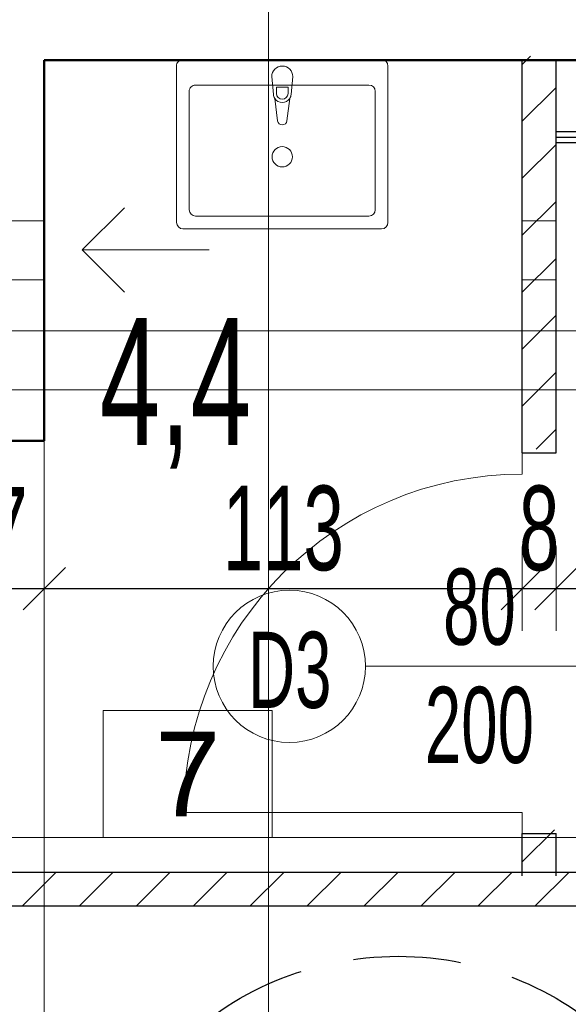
# Model space of a CAD drawing. Header units: millimetres. Extents: x 72202 to 304796, y 21658 to 519946.
# Tile 45 of 93: x 195812 to 195942, y 221561 to 221793. Entities that reach past the tile are written whole.
import ezdxf
from ezdxf.lldxf.tags import DXFTag

# ---------------------------------------------------------------- set-up
doc = ezdxf.new("R2010")
doc.units = ezdxf.units.MM
doc.linetypes.add('DASHED', pattern=[19.05, 12.7, -6.35])
doc.layers.get('Defpoints').update_dxf_attribs({"color": 3})
for name, color, linetype, lineweight in [('DRZWI I OKNA OPISY', 30, 'Continuous', 9), ('kreskowanie', 9, 'Continuous', 5), ('linia - gruba - projektowana', 170, 'Continuous', 50), ('LINIA CIENKA', 7, 'Continuous', 13), ('LINIA GRUBA', 7, 'Continuous', 30), ('LINIA WYMIAROWANIE', 1, 'Continuous', 9), ('linie - kreskowanie', 9, 'Continuous', 5), ('OPISY', 251, 'Continuous', 9), ('WOD-KAN', 170, 'Continuous', 9), ('ŚCIANA G-K', 124, 'Continuous', 25)]:
    doc.layers.add(name, color=color, linetype=linetype, lineweight=lineweight)
doc.layers.add('LINIA-NIE DRUKOWAĆ', color=3, linetype='Continuous', lineweight=20, plot=False)
doc.styles.add('simplex', font='arial.ttf')
doc.styles.get("Standard").update_dxf_attribs({"font": 'ARIALN.TTF', "width": 0.75})
tags = doc.linetypes.add('DASH', pattern=[15, 10, -5]).pattern_tags.tags
tags[6:7] = [DXFTag(74, 4), DXFTag(75, 0), DXFTag(340, '0'), DXFTag(46, 0.0), DXFTag(50, 0.0), DXFTag(44, 0.0), DXFTag(45, 0.0)]
tags[4:5] = [DXFTag(74, 4), DXFTag(75, 0), DXFTag(340, '0'), DXFTag(46, 0.0), DXFTag(50, 0.0), DXFTag(44, 0.0), DXFTag(45, 0.0)]
doc.dimstyles.new('sebek100', dxfattribs={"dimtxt": 17, "dimasz": 10, "dimexe": 10, "dimexo": 20, "dimgap": 4, "dimtad": 1, "dimrnd": 0.5, "dimtxsty": 'Standard', "dimblk": 'OBLIQUE', "dimcen": 8, "dimclre": 1, "dimazin": 0, "dimtm": 1e-09, "dimtfac": 1, "dimtix": 1, "dimtmove": 1, "dimatfit": 3, "dimldrblk": 'zas', "dimfxl": 0, "dimtolj": 2, "dimlwd": -1, "dimlwe": -1, "dimarcsym": 0})

# ---------------------------------------------------------------- blocks, each defined once
blk = doc.blocks.new('UM')
at = {"layer": 'WOD-KAN', "linetype": 'Continuous', "lineweight": 13}
for p, q in [((18.5, 40), (-28.5, 40)), ((-30, 38.5), (-30, 1.5)), ((20, 1.5), (20, 38.5)), ((-27, 35.5), (-27, 7.5)), ((15.5, 37), (-25.5, 37)), ((17, 7.5), (17, 35.5)), ((-6.77, 9.15), (-6.11, 14.44)), ((-3.89, 14.44), (-3.23, 9.15)), ((-7.5, 4), (-7.1, 8.2)), ((-6.36, 7.98), (-6.36, 6.49)), ((-3.64, 6.49), (-3.64, 7.98)), ((-2.9, 8.2), (-2.5, 4)), ((-25.5, 6), (15.5, 6)), ((-6.36, 6.49), (-3.64, 6.49)), ((-28.5, 0), (18.5, 0))]:
    blk.add_line(p, q, dxfattribs=at)
blk.add_circle((-5, 22.96), 2.41, dxfattribs=at)
for centre, radius, start, end in [((-28.5, 38.5), 1.5, 90, 180), ((18.5, 38.5), 1.5, 0, 90), ((-25.5, 35.5), 1.5, 90, 180), ((15.5, 35.5), 1.5, 0, 90), ((-5, 14.3), 1.12, 7.1389, 172.8611), ((-5, 8.01), 2.11, 32.771, 147.229), ((-5, 7.98), 1.36, 0, 180), ((-25.5, 7.5), 1.5, 180, 270), ((-5, 8.01), 2.11, 147.229, 174.8304), ((-5, 8.01), 2.11, 5.1696, 32.771), ((15.5, 7.5), 1.5, 270, 0), ((-5, 4), 2.5, 180, 0), ((-28.5, 1.5), 1.5, 180, 270), ((18.5, 1.5), 1.5, 270, 0)]:
    blk.add_arc(centre, radius, start, end, dxfattribs=at)
blk = doc.blocks.new('_Oblique')
at = {"color": 0, "linetype": 'ByBlock', "lineweight": -2}
blk.add_line((-0.5, -0.5), (0.5, 0.5), dxfattribs=at)
blk = doc.blocks.new('*D400')
at = {"layer": 'Defpoints', "color": 0, "lineweight": -3, "ltscale": 4}
for p in [(195931.29, 221712.33), (195818.29, 221694.42), (195931.29, 221658.85)]:
    blk.add_point(p, dxfattribs=at)
at = {"layer": 'LINIA WYMIAROWANIE', "ltscale": 4}
for p, q in [((195818.29, 221668.85), (195818.29, 221648.85)), ((195931.29, 221668.85), (195931.29, 221648.85))]:
    blk.add_line(p, q, dxfattribs=at)
at = {"layer": 'LINIA WYMIAROWANIE', "color": 0, "ltscale": 4}
blk.add_line((195818.29, 221658.85), (195931.29, 221658.85), dxfattribs=at)
at = {"layer": 'LINIA WYMIAROWANIE', "color": 0, "ltscale": 4, "xscale": 10, "yscale": 10, "zscale": 10, "rotation": 180}
blk.add_blockref('_Oblique', (195818.29, 221658.85), dxfattribs=at)
at = {"layer": 'LINIA WYMIAROWANIE', "color": 0, "ltscale": 4, "xscale": 10, "yscale": 10, "zscale": 10}
blk.add_blockref('_Oblique', (195931.29, 221658.85), dxfattribs=at)
at = {"layer": 'LINIA WYMIAROWANIE', "color": 0, "lineweight": -3, "ltscale": 4, "insert": (195874.79, 221673.06), "char_height": 20, "attachment_point": 5}
blk.add_mtext('\\A2;113', dxfattribs=at)
blk = doc.blocks.new('zas')
blk = doc.blocks.new('*D401')
at = {"layer": 'Defpoints', "color": 0, "lineweight": -3, "ltscale": 4}
for p in [(195931.29, 221712.33), (195939.29, 221699.53), (195939.29, 221658.85)]:
    blk.add_point(p, dxfattribs=at)
at = {"layer": 'LINIA WYMIAROWANIE', "ltscale": 4}
for p, q in [((195931.29, 221668.85), (195931.29, 221648.85)), ((195939.29, 221668.85), (195939.29, 221648.85))]:
    blk.add_line(p, q, dxfattribs=at)
at = {"layer": 'LINIA WYMIAROWANIE', "color": 0, "ltscale": 4}
for p, q in [((195931.29, 221658.85), (195921.29, 221658.85)), ((195931.29, 221658.85), (195939.29, 221658.85)), ((195939.29, 221658.85), (195949.29, 221658.85))]:
    blk.add_line(p, q, dxfattribs=at)
at = {"layer": 'LINIA WYMIAROWANIE', "color": 0, "ltscale": 4, "xscale": 10, "yscale": 10, "zscale": 10}
blk.add_blockref('_Oblique', (195931.29, 221658.85), dxfattribs=at)
at = {"layer": 'LINIA WYMIAROWANIE', "color": 0, "ltscale": 4, "xscale": 10, "yscale": 10, "zscale": 10, "rotation": 180}
blk.add_blockref('_Oblique', (195939.29, 221658.85), dxfattribs=at)
at = {"layer": 'LINIA WYMIAROWANIE', "color": 0, "lineweight": -3, "ltscale": 4, "insert": (195935.29, 221673.06), "char_height": 20, "attachment_point": 5}
blk.add_mtext('\\A2;8', dxfattribs=at)
blk = doc.blocks.new('*D402')
at = {"layer": 'Defpoints', "color": 0, "lineweight": -3, "ltscale": 4}
for p in [(195939.29, 221687.14), (196049.29, 221687.14), (196049.29, 221658.85)]:
    blk.add_point(p, dxfattribs=at)
at = {"layer": 'LINIA WYMIAROWANIE', "ltscale": 4}
for p, q in [((195939.29, 221667.14), (195939.29, 221648.85)), ((196049.29, 221667.14), (196049.29, 221648.85))]:
    blk.add_line(p, q, dxfattribs=at)
at = {"layer": 'LINIA WYMIAROWANIE', "color": 0, "ltscale": 4}
blk.add_line((195939.29, 221658.85), (196049.29, 221658.85), dxfattribs=at)
at = {"layer": 'LINIA WYMIAROWANIE', "color": 0, "ltscale": 4, "xscale": 10, "yscale": 10, "zscale": 10, "rotation": 180}
blk.add_blockref('_Oblique', (195939.29, 221658.85), dxfattribs=at)
at = {"layer": 'LINIA WYMIAROWANIE', "color": 0, "ltscale": 4, "xscale": 10, "yscale": 10, "zscale": 10}
blk.add_blockref('_Oblique', (196049.29, 221658.85), dxfattribs=at)
at = {"layer": 'LINIA WYMIAROWANIE', "color": 0, "lineweight": -3, "ltscale": 4, "insert": (195994.29, 221673.06), "char_height": 20, "attachment_point": 5}
blk.add_mtext('\\A2;110', dxfattribs=at)
blk = doc.blocks.new('*D437')
at = {"layer": 'Defpoints', "color": 0, "lineweight": -3, "ltscale": 4}
for p in [(195791.29, 221693.85), (195818.29, 221693.85), (195818.29, 221658.85)]:
    blk.add_point(p, dxfattribs=at)
at = {"layer": 'LINIA WYMIAROWANIE', "ltscale": 4}
for p, q in [((195791.29, 221668.85), (195791.29, 221648.85)), ((195818.29, 221668.85), (195818.29, 221648.85))]:
    blk.add_line(p, q, dxfattribs=at)
at = {"layer": 'LINIA WYMIAROWANIE', "color": 0, "ltscale": 4}
blk.add_line((195791.29, 221658.85), (195818.29, 221658.85), dxfattribs=at)
at = {"layer": 'LINIA WYMIAROWANIE', "color": 0, "ltscale": 4, "xscale": 10, "yscale": 10, "zscale": 10, "rotation": 180}
blk.add_blockref('_Oblique', (195791.29, 221658.85), dxfattribs=at)
at = {"layer": 'LINIA WYMIAROWANIE', "color": 0, "ltscale": 4, "xscale": 10, "yscale": 10, "zscale": 10}
blk.add_blockref('_Oblique', (195818.29, 221658.85), dxfattribs=at)
at = {"layer": 'LINIA WYMIAROWANIE', "color": 0, "lineweight": -3, "ltscale": 4, "insert": (195804.79, 221672.89), "char_height": 20, "attachment_point": 5}
blk.add_mtext('\\A2;27', dxfattribs=at)

msp = doc.modelspace()

# ---------------------------------------------------------------- hatches: boundary and pattern name
at = {"layer": 'kreskowanie'}
h = msp.add_hatch(dxfattribs=at)
h.set_pattern_fill('ANSI31', color=256, scale=3)
h.set_pattern_definition([(45, (-0.97, 0.909), (-6.7351921, 6.7351921), [])])
h.paths.add_polyline_path([(195790.322, 221583.846), (195817.322, 221583.846), (195817.322, 221591.846), (195790.322, 221591.846)])
h.paths.add_polyline_path([(196049.292, 221583.846), (196049.292, 221591.846), (195817.322, 221591.846), (195817.322, 221583.846)])
h.paths.add_polyline_path([(195931.292, 221601.846), (195931.292, 221591.846), (195939.292, 221591.846), (195939.292, 221601.846)])
h.paths.add_polyline_path([(195931.292, 221691.846), (195939.292, 221691.846), (195939.292, 221784.755), (195931.292, 221784.755)])

# ---------------------------------------------------------------- linework, layer by layer
at = {"layer": 'DRZWI I OKNA OPISY'}
msp.add_line((195894.229, 221640.486), (195952.657, 221640.486), dxfattribs=at)
msp.add_circle((195876.229, 221640.486), 18, dxfattribs=at)
at = {"layer": 'linia - gruba - projektowana'}
for p, q in [((195818.292, 221693.846), (195818.292, 221783.846)), ((195818.292, 221783.846), (196118.292, 221783.846)), ((195818.292, 221693.846), (195791.292, 221693.846))]:
    msp.add_line(p, q, dxfattribs=at)
at = {"layer": 'LINIA CIENKA'}
for p, q in [((195837.262, 221748.937), (195827.262, 221738.937)), ((195818.292, 221745.846), (195791.292, 221745.846)), ((195939.292, 221745.846), (195931.292, 221745.846)), ((195827.262, 221738.937), (195857.262, 221738.937)), ((195837.262, 221728.937), (195827.262, 221738.937)), ((195818.292, 221731.846), (195791.292, 221731.846)), ((195939.292, 221731.846), (195931.292, 221731.846)), ((195931.292, 221690.937), (195931.292, 221685.937)), ((195931.292, 221605.937), (195851.292, 221605.937)), ((195931.292, 221600.937), (195931.292, 221605.937))]:
    msp.add_line(p, q, dxfattribs=at)
at = {"layer": 'LINIA CIENKA', "linetype": 'DASH'}
for p, q in [((196061.292, 221719.846), (195791.292, 221719.846)), ((196061.292, 221705.846), (195791.292, 221705.846))]:
    msp.add_line(p, q, dxfattribs=at)
at = {"layer": 'LINIA CIENKA'}
msp.add_arc((195931.292, 221605.937), 80, 90, 180, dxfattribs=at)
at = {"layer": 'LINIA GRUBA'}
for p, q in [((195931.292, 221690.937), (195931.292, 221783.937)), ((195939.292, 221690.937), (195939.292, 221783.846)), ((195931.292, 221690.937), (195939.292, 221690.937)), ((195931.292, 221590.937), (195931.292, 221600.937)), ((195931.292, 221600.937), (195939.292, 221600.937)), ((195939.292, 221590.937), (195939.292, 221600.937)), ((195791.292, 221591.846), (196049.292, 221591.846)), ((195791.292, 221583.846), (196049.292, 221583.846))]:
    msp.add_line(p, q, dxfattribs=at)
at = {"layer": 'LINIA WYMIAROWANIE', "lineweight": -3, "ltscale": 1.2}
msp.add_line((195791.292, 221583.846), (195818.262, 221583.846), dxfattribs=at)
at = {"layer": 'LINIA-NIE DRUKOWAĆ'}
for p, q in [((195871.292, 221020.846), (195871.292, 222362.46)), ((196350.292, 221658.846), (194433.292, 221658.846)), ((196350.292, 221600.024), (194608.852, 221600.024))]:
    msp.add_line(p, q, dxfattribs=at)
for points in [[(195818.292, 221783.846), (195818.292, 221218.846), (195844.292, 221218.846), (195844.292, 221166.846), (195844.292, 221150.846), (196274.292, 221150.846), (196274.292, 221176.846), (196338.292, 221176.846), (196338.292, 221783.846), (195818.292, 221783.846)], [(196049.292, 221783.846), (196049.292, 221591.846), (195939.292, 221591.846), (195939.292, 221600.937), (195931.292, 221600.937), (195931.292, 221591.846), (195818.292, 221591.846), (195818.292, 221783.846), (195931.292, 221783.846), (195931.292, 221690.937), (195939.292, 221690.937), (195939.292, 221783.846), (196048.262, 221783.846)], [(195818.292, 221219.755), (195818.262, 221583.846), (196049.292, 221583.846), (196049.292, 221411.846), (196338.284, 221411.846), (196338.314, 221176.846), (196274.314, 221176.846), (196274.314, 221150.846), (195847.292, 221150.846), (195844.292, 221150.846), (195844.292, 221218.846), (195818.292, 221218.846)]]:
    msp.add_lwpolyline(points, dxfattribs=at)
at = {"layer": 'linie - kreskowanie', "linetype": 'DASHED', "lineweight": -3, "ltscale": 2}
msp.add_circle((195901.949, 221496.92), 75, dxfattribs=at)
at = {"layer": 'OPISY'}
msp.add_lwpolyline([(195832.191, 221630.024), (195832.191, 221600.024), (195872.191, 221600.024), (195872.191, 221630.024)], close=True, dxfattribs=at)
at = {"layer": 'ŚCIANA G-K'}
msp.add_line((196049.292, 221766.862), (195939.292, 221766.862), dxfattribs=at)
at = {"layer": 'ŚCIANA G-K', "ltscale": 1.2}
for p, q in [((195939.292, 221765.612), (196049.292, 221765.612)), ((195939.292, 221764.362), (196049.292, 221764.362))]:
    msp.add_line(p, q, dxfattribs=at)

# ---------------------------------------------------------------- block references
at = {"layer": 'WOD-KAN', "rotation": 180}
msp.add_blockref('UM', (195869.55, 221783.937), dxfattribs=at)

# ---------------------------------------------------------------- texts
at = {"layer": 'DRZWI I OKNA OPISY', "char_height": 18, "width": 130, "attachment_point": 5, "rotation": 0}
for s, insert in [('80', (195921.168, 221654.462)), ('D3 ', (195876.315, 221639.521)), ('200', (195921.168, 221626.5))]:
    msp.add_mtext(s, dxfattribs=dict(at, insert=insert))
at = {"layer": 'LINIA-NIE DRUKOWAĆ', "insert": (195831.376, 221722.843), "char_height": 30, "width": 125.07, "attachment_point": 1}
msp.add_mtext('4,4', dxfattribs=at)
at = {"layer": 'OPISY', "insert": (195852.191, 221615.024), "char_height": 20, "width": 40, "attachment_point": 5, "style": 'simplex'}
msp.add_mtext('7', dxfattribs=at)

# ---------------------------------------------------------------- dimensions: what is measured, and where the dimension line sits
at = {"layer": 'LINIA WYMIAROWANIE', "lineweight": -3, "ltscale": 4}
for base, p1, p2, picture, middle in [((195931.292, 221658.846), (195818.292, 221694.418), (195931.292, 221712.329), '*D400', (195874.792, 221673.057)), ((195939.292, 221658.846), (195931.292, 221712.329), (195939.292, 221699.525), '*D401', (195935.292, 221673.057)), ((195818.292, 221658.846), (195791.292, 221693.846), (195818.292, 221693.846), '*D437', (195804.792, 221672.887)), ((196049.292, 221658.846), (195939.292, 221687.141), (196049.292, 221687.141), '*D402', (195994.292, 221673.057))]:
    dim = msp.add_linear_dim(base=base, p1=p1, p2=p2, dimstyle='sebek100', override={"dimtxt": 20, "dimrnd": 0, "dimclre": 256, "dimtfill": 1, "dimarcsym": 2}, dxfattribs=at)
    dim.commit()
    dim.dimension.update_dxf_attribs({"geometry": picture, "text_midpoint": middle})

doc.saveas('drawing.dxf')
